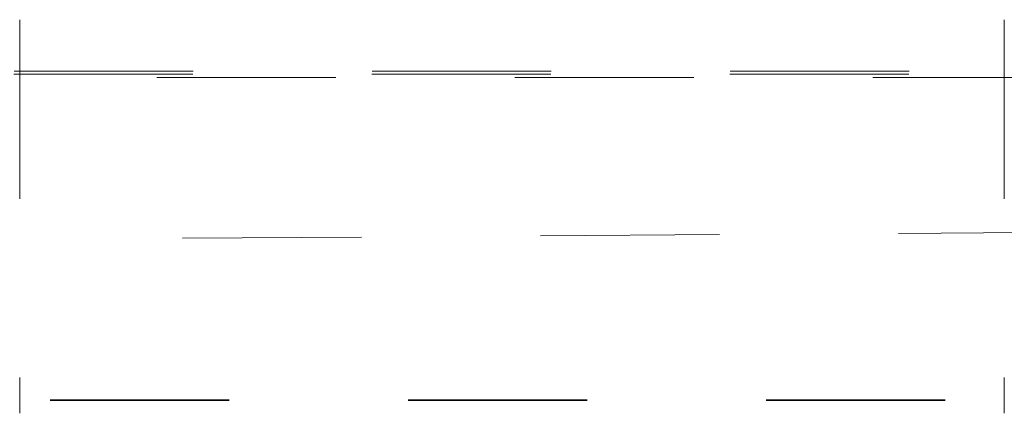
# Model space of a CAD drawing. Header units: metres. Extents: x -16.9 to 14.1, y -10.1 to 10.9.
# Tile 185 of 256: x -14.124 to -13.574, y 7.105 to 7.325. Entities that reach past the tile are written whole.
import ezdxf

# ---------------------------------------------------------------- set-up
doc = ezdxf.new("R2010")
doc.units = ezdxf.units.M
doc.linetypes.add('Ligne de quadrillage', pattern=[0.022225, 0.0127, -0.003175, 0.003175, -0.003175])
doc.linetypes.add('Tiret', pattern=[0.00635, 0.003175, -0.003175])
doc.layers.add('S-BEAM-HDLN', color=1, linetype='Tiret', lineweight=18)
doc.layers.add('S-GRID', color=1, linetype='Continuous', lineweight=9)

msp = doc.modelspace()

# ---------------------------------------------------------------- linework, layer by layer
at = {"layer": 'S-BEAM-HDLN'}
for p, q in [((-14.12382, 7.32521), (-14.12382, 7.10529)), ((-13.57382, 7.32521), (-13.57382, 7.10529)), ((12.17295, 7.29484), (-15.04725, 7.29484)), ((12.17298, 7.2964), (-15.04723, 7.2964)), ((-15.04725, 7.29284), (12.17295, 7.29284))]:
    msp.add_line(p, q, dxfattribs=at)
at = {"layer": 'S-BEAM-HDLN', "lineweight": 35}
msp.add_line((-14.90682, 7.11259), (12.09015, 7.11259), dxfattribs=at)
at = {"layer": 'S-GRID', "linetype": 'Ligne de quadrillage'}
msp.add_line((2.06667, 7.30871), (-16.11272, 7.1895), dxfattribs=at)

doc.saveas('drawing.dxf')
